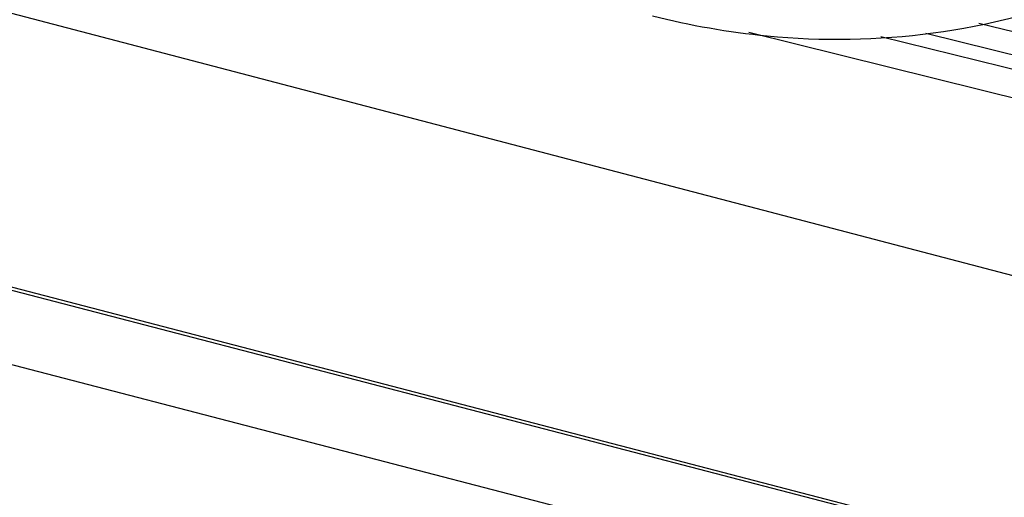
# Paper-space layout 'Sheet' of a CAD drawing. Header units: inches. Extents: x 0.2 to 10.8, y 0.2 to 8.3.
# Tile 208 of 256: x 1.3811 to 1.4771, y 6.4293 to 6.4759. Entities that reach past the tile are written whole.
import ezdxf

# ---------------------------------------------------------------- set-up
doc = ezdxf.new("R2010")
doc.units = ezdxf.units.IN
doc.header["$MEASUREMENT"] = 0
doc.layers.get('0').update_dxf_attribs({"lineweight": 5})

psp = doc.layouts.new('Sheet')

# ---------------------------------------------------------------- linework, layer by layer
at = {"color": 0, "linetype": 'ByBlock', "lineweight": -3}
for p, q in [((0.835369, 6.619283), (1.556312, 6.430418)), ((1.578587, 6.398119), (0.882792, 6.579535)), ((0.892085, 6.57653), (1.535275, 6.409192)), ((0.899497, 6.567331), (1.540393, 6.40059)), ((1.474597, 6.475586), (1.551999, 6.456356)), ((1.452152, 6.474714), (1.553027, 6.449638)), ((1.55259, 6.452492), (1.465042, 6.474255)), ((1.469419, 6.4746), (1.552363, 6.453981))]:
    psp.add_line(p, q, dxfattribs=at)
psp.add_open_spline([(1.48572, 6.478668), (1.475814, 6.474659), (1.460691, 6.472787), (1.446439, 6.475346), (1.442763, 6.476259)], degree=3, knots=[0, 0, 0, 0, 0.738367, 1, 1, 1, 1], dxfattribs=at)

doc.saveas('drawing.dxf')
